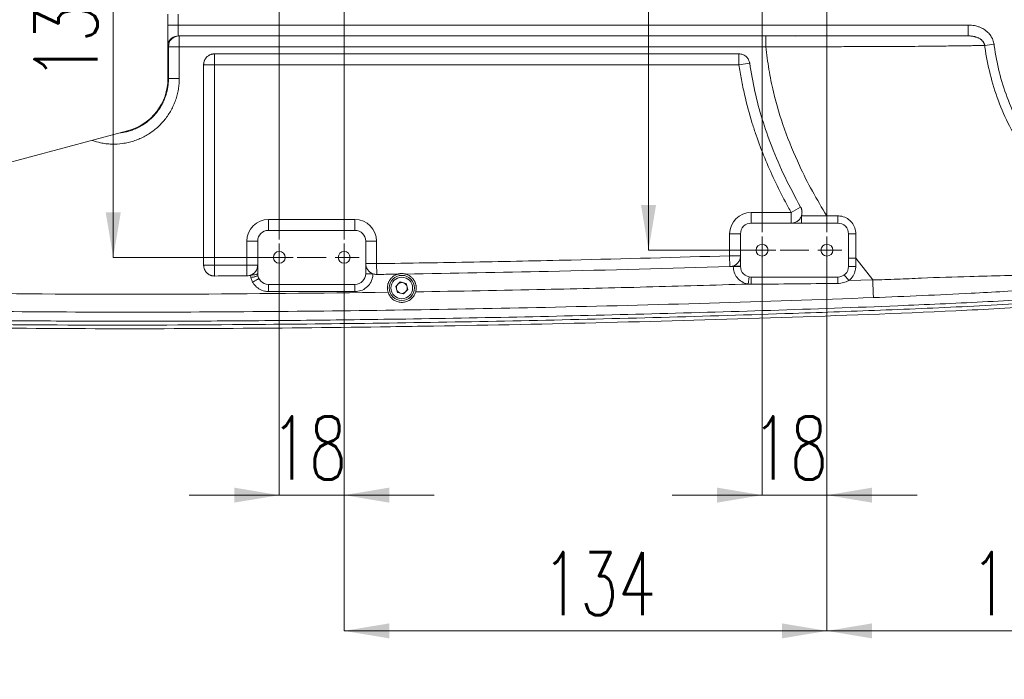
# Model space of a CAD drawing. Header units: millimetres. Extents: x 0 to 595, y 0 to 420.
# Tile 13 of 16: x 318 to 373, y 297 to 333. Entities that reach past the tile are written whole.
import ezdxf

# ---------------------------------------------------------------- set-up
doc = ezdxf.new("R2010")
doc.units = ezdxf.units.MM
doc.layers.get('0').update_dxf_attribs({"lineweight": 18})
doc.layers.add('10', color=7, linetype='Continuous', lineweight=18)
doc.styles.add('SLDTEXTSTYLE2', font='txt.shx', dxfattribs={"width": 0.7})
doc.dimstyles.new('SLDDIMSTYLE0', dxfattribs={"dimtxt": 3.5, "dimasz": 2.5, "dimexe": 0, "dimexo": 0.0625, "dimgap": 0.875, "dimtad": 1, "dimlfac": 5, "dimrnd": 1e-09, "dimzin": 12, "dimdsep": 46, "dimtxsty": 'SLDTEXTSTYLE2', "dimcen": 0.09, "dimdle": 5, "dimadec": 0, "dimazin": 3, "dimtfac": 1, "dimtofl": 0, "dimtmove": 0, "dimatfit": 3, "dimfxl": 0, "dimfrac": 2, "dimtolj": 1, "dimarcsym": 0})
doc.dimstyles.new('SLDDIMSTYLE1', dxfattribs={"dimtxt": 3.5, "dimasz": 2.5, "dimexe": 0, "dimexo": 0.0625, "dimgap": 0.875, "dimtad": 1, "dimlfac": 5, "dimrnd": 1e-09, "dimzin": 12, "dimdsep": 46, "dimtxsty": 'SLDTEXTSTYLE2', "dimcen": 0.09, "dimdle": 5, "dimadec": 0, "dimazin": 3, "dimtfac": 1, "dimtmove": 0, "dimatfit": 0, "dimfxl": 0, "dimfrac": 2, "dimtolj": 1, "dimarcsym": 0})

# ---------------------------------------------------------------- blocks, each defined once
blk = doc.blocks.new('*X18')
at = {"layer": '10', "linetype": 'Continuous'}
for points in [[(363.282, 299.273), (365.782, 298.856), (365.782, 299.689)], [(385.682, 299.273), (383.182, 298.856), (383.182, 299.689)]]:
    blk.add_hatch(color=0, dxfattribs=at).paths.add_polyline_path(points, flags=0)
at = {"layer": '10', "color": 0, "linetype": 'Continuous'}
for p, q in [((363.282, 321.185), (363.282, 299.273)), ((385.682, 299.273), (363.282, 299.273)), ((385.682, 296.645), (385.682, 299.273))]:
    blk.add_line(p, q, dxfattribs=at)
at = {"layer": '10', "color": 0, "insert": (374.415, 301.898), "char_height": 3.5, "width": 7.35, "attachment_point": 5, "style": 'SLDTEXTSTYLE2'}
blk.add_mtext('112', dxfattribs=at)
blk = doc.blocks.new('*X21')
at = {"layer": '10', "linetype": 'Continuous'}
for points in [[(359.682, 306.811), (357.182, 306.395), (357.182, 307.228)], [(363.282, 306.811), (365.782, 306.395), (365.782, 307.228)]]:
    blk.add_hatch(color=0, dxfattribs=at).paths.add_polyline_path(points, flags=0)
at = {"layer": '10', "color": 0, "linetype": 'Continuous'}
for p, q in [((359.682, 321.185), (359.682, 306.811)), ((363.282, 321.185), (363.282, 306.811)), ((368.282, 306.811), (354.682, 306.811))]:
    blk.add_line(p, q, dxfattribs=at)
at = {"layer": '10', "color": 0, "insert": (361.234, 309.436), "char_height": 3.5, "width": 7, "attachment_point": 5, "style": 'SLDTEXTSTYLE2'}
blk.add_mtext('18', dxfattribs=at)
blk = doc.blocks.new('*X22')
at = {"layer": '10', "linetype": 'Continuous'}
for points in [[(336.482, 299.273), (338.982, 298.856), (338.982, 299.689)], [(363.282, 299.273), (360.782, 298.856), (360.782, 299.689)]]:
    blk.add_hatch(color=0, dxfattribs=at).paths.add_polyline_path(points, flags=0)
at = {"layer": '10', "color": 0, "linetype": 'Continuous'}
for p, q in [((363.282, 321.185), (363.282, 299.273)), ((336.482, 320.785), (336.482, 299.273)), ((363.282, 299.273), (336.482, 299.273))]:
    blk.add_line(p, q, dxfattribs=at)
at = {"layer": '10', "color": 0, "insert": (350.634, 301.898), "char_height": 3.5, "width": 8.05, "attachment_point": 5, "style": 'SLDTEXTSTYLE2'}
blk.add_mtext('134', dxfattribs=at)
blk = doc.blocks.new('*X23')
at = {"layer": '10', "linetype": 'Continuous'}
for points in [[(332.882, 306.811), (330.382, 307.228), (330.382, 306.395)], [(336.482, 306.811), (338.982, 307.228), (338.982, 306.395)]]:
    blk.add_hatch(color=0, dxfattribs=at).paths.add_polyline_path(points, flags=0)
at = {"layer": '10', "color": 0, "linetype": 'Continuous'}
for p, q in [((332.882, 320.785), (332.882, 306.811)), ((336.482, 320.785), (336.482, 306.811)), ((327.882, 306.811), (341.482, 306.811))]:
    blk.add_line(p, q, dxfattribs=at)
at = {"layer": '10', "color": 0, "insert": (334.531, 309.436), "char_height": 3.5, "width": 7, "attachment_point": 5, "style": 'SLDTEXTSTYLE2'}
blk.add_mtext('18', dxfattribs=at)
blk = doc.blocks.new('*X24')
at = {"layer": '10', "linetype": 'Continuous'}
for points in [[(353.378, 346.618), (353.795, 344.118), (352.962, 344.118)], [(353.378, 320.418), (353.795, 322.918), (352.962, 322.918)]]:
    blk.add_hatch(color=0, dxfattribs=at).paths.add_polyline_path(points, flags=0)
at = {"layer": '10', "color": 0, "linetype": 'Continuous'}
for p, q in [((353.378, 346.618), (353.378, 320.418)), ((360.449, 346.618), (353.378, 346.618)), ((360.449, 320.418), (353.378, 320.418))]:
    blk.add_line(p, q, dxfattribs=at)
at = {"layer": '10', "color": 0, "insert": (350.753, 338.504), "char_height": 3.5, "width": 7, "attachment_point": 5, "rotation": 90, "style": 'SLDTEXTSTYLE2'}
blk.add_mtext('131', dxfattribs=at)
blk = doc.blocks.new('*X25')
at = {"layer": '10', "linetype": 'Continuous'}
for points in [[(323.663, 347.018), (324.08, 344.518), (323.247, 344.518)], [(323.663, 320.018), (324.08, 322.518), (323.247, 322.518)]]:
    blk.add_hatch(color=0, dxfattribs=at).paths.add_polyline_path(points, flags=0)
at = {"layer": '10', "color": 0, "linetype": 'Continuous'}
for p, q in [((323.663, 347.018), (323.663, 320.018)), ((333.649, 347.018), (323.663, 347.018)), ((333.649, 320.018), (323.663, 320.018))]:
    blk.add_line(p, q, dxfattribs=at)
at = {"layer": '10', "color": 0, "insert": (321.038, 333.011), "char_height": 3.5, "width": 7.7, "attachment_point": 5, "rotation": 90, "style": 'SLDTEXTSTYLE2'}
blk.add_mtext('135', dxfattribs=at)
blk = doc.blocks.new('SW_CENTERMARKSYMBOL_0')
at = {"layer": '10', "color": 0}
for p, q in [((-62.769, 7.851), (-62.769, -17.149)), ((-59.169, 7.851), (-59.169, -17.149)), ((-35.969, 7.451), (-35.969, -16.749)), ((-32.369, 7.451), (-32.369, -16.749)), ((-35.969, -17.749), (-35.969, -17.249)), ((-32.369, -17.749), (-32.369, -17.249)), ((-62.769, -18.149), (-62.769, -17.649)), ((-59.169, -18.149), (-59.169, -17.649)), ((-36.469, -17.749), (-36.799, -17.749)), ((-35.969, -17.749), (-36.469, -17.749)), ((-35.969, -17.749), (-35.469, -17.749)), ((-35.969, -17.749), (-35.969, -18.249)), ((-34.969, -17.749), (-33.369, -17.749)), ((-32.369, -17.749), (-32.869, -17.749)), ((-32.369, -17.749), (-31.869, -17.749)), ((-32.369, -17.749), (-32.369, -18.249)), ((-31.869, -17.749), (-31.539, -17.749)), ((-63.269, -18.149), (-63.599, -18.149)), ((-62.769, -18.149), (-63.269, -18.149)), ((-62.769, -18.149), (-62.269, -18.149)), ((-62.769, -18.149), (-62.769, -18.649)), ((-61.769, -18.149), (-60.169, -18.149)), ((-59.169, -18.149), (-59.669, -18.149)), ((-59.169, -18.149), (-58.669, -18.149)), ((-59.169, -18.149), (-59.169, -18.649)), ((-58.669, -18.149), (-58.339, -18.149)), ((-35.969, -18.249), (-35.969, -18.579)), ((-32.369, -18.249), (-32.369, -18.579)), ((-62.769, -18.649), (-62.769, -18.979)), ((-59.169, -18.649), (-59.169, -18.979))]:
    blk.add_line(p, q, dxfattribs=at)

msp = doc.modelspace()

# ---------------------------------------------------------------- linework, layer by layer
at = {"color": 7, "linetype": 'Continuous', "lineweight": 15}
for p, q in [((326.7014, 329.9547), (326.7014, 333.5178)), ((327.2596, 333.5178), (327.2596, 332.9178)), ((327.2596, 332.9178), (371.1253, 332.9178)), ((371.1253, 332.9178), (371.1253, 332.3178)), ((371.1253, 332.3178), (327.2805, 332.3178)), ((327.3294, 332.3178), (327.3294, 331.7178)), ((359.8901, 332.3178), (359.8901, 331.7178)), ((372.5569, 331.8496), (372.0431, 331.7837)), ((326.7295, 329.9547), (326.7295, 331.7178)), ((327.3294, 331.7178), (326.7295, 331.7178)), ((327.3294, 331.7178), (327.3294, 329.9547)), ((359.8903, 331.7178), (327.3294, 331.7178)), ((329.2817, 331.3178), (358.4002, 331.3178)), ((329.2817, 330.7178), (329.2817, 331.3178)), ((358.4002, 330.7178), (358.4002, 331.3178)), ((328.6817, 319.5822), (328.6817, 330.7178)), ((328.6817, 330.7178), (329.2817, 330.7178)), ((329.2817, 330.7178), (329.2817, 319.5822)), ((358.4002, 330.7178), (329.2817, 330.7178)), ((358.4002, 330.7178), (358.9941, 330.8027)), ((327.3294, 329.9547), (326.7295, 329.9547)), ((299.2145, 320.293), (324.461, 327.0373)), ((359.0817, 322.5178), (359.0817, 321.9178)), ((359.0817, 322.5178), (361.2978, 322.5178)), ((361.2978, 322.5178), (361.82, 322.8133)), ((361.2978, 322.5178), (361.2978, 321.9178)), ((332.2817, 321.5178), (332.2817, 322.1178)), ((332.2817, 322.1178), (337.0817, 322.1178)), ((337.0817, 321.5178), (337.0817, 322.1178)), ((361.8635, 322.3178), (363.2766, 322.3178)), ((361.8635, 322.3178), (361.8635, 321.9178)), ((363.2765, 322.3178), (363.2765, 321.9178)), ((337.0817, 321.5178), (332.2817, 321.5178)), ((363.8817, 321.9178), (359.0817, 321.9178)), ((331.0817, 319.5932), (331.0817, 320.9178)), ((331.6817, 320.9178), (331.0817, 320.9178)), ((331.6817, 320.9178), (331.6817, 319.1178)), ((337.6817, 319.1178), (337.6817, 320.9178)), ((337.6817, 320.9178), (338.2817, 320.9178)), ((338.2817, 320.9178), (338.2817, 319.6689)), ((357.8817, 321.3178), (358.4817, 321.3178)), ((357.8817, 320.103), (357.8817, 321.3178)), ((358.4817, 321.3178), (358.4817, 319.5178)), ((364.4817, 319.5178), (364.4817, 321.3178)), ((357.8817, 320.103), (358.4817, 320.103)), ((357.8817, 320.103), (357.9, 319.5033)), ((364.8817, 319.9766), (365.8237, 318.7747)), ((364.8817, 319.9766), (364.8817, 319.5178)), ((328.6817, 319.5822), (329.2817, 319.5822)), ((329.2817, 319.5822), (331.0817, 319.5932)), ((329.2848, 318.9822), (329.2817, 319.5822)), ((331.0859, 318.9932), (331.0817, 319.5932)), ((331.6817, 319.5932), (331.0817, 319.5932)), ((337.6817, 319.6689), (338.2817, 319.6689)), ((338.2817, 319.6689), (338.29, 319.0689)), ((358.4817, 319.5373), (358.0817, 319.5373)), ((358.0817, 319.5178), (358.0817, 319.5373)), ((358.4817, 319.5178), (358.0817, 319.5178)), ((364.8817, 319.5178), (364.4817, 319.5178)), ((331.2959, 319.0328), (331.2856, 319.0289)), ((331.307, 318.8943), (331.2856, 319.0289)), ((331.3143, 319.0401), (331.2959, 319.0328)), ((331.3991, 318.6477), (331.307, 318.8943)), ((338.0816, 319.1032), (337.6816, 319.109)), ((338.0816, 319.1032), (338.077, 319.1049)), ((358.9732, 318.9277), (358.9009, 318.5343)), ((359.0817, 318.9178), (363.8817, 318.9178)), ((364.247, 319.0418), (364.4905, 318.7245)), ((364.4905, 318.7245), (365.8237, 318.7747)), ((332.2817, 318.5178), (337.0817, 318.5178)), ((332.2817, 318.5178), (332.2817, 318.1178)), ((337.0817, 318.1178), (332.2817, 318.1178)), ((337.0817, 318.1178), (337.0817, 318.5178)), ((339.3463, 318.4044), (339.589, 318.6516)), ((339.439, 318.0706), (339.3463, 318.4044)), ((339.589, 318.6516), (339.9244, 318.5649)), ((340.0171, 318.2312), (339.7744, 317.984)), ((339.9244, 318.5649), (340.0171, 318.2312)), ((359.0815, 318.5241), (358.9009, 318.5343)), ((339.7744, 317.984), (339.439, 318.0706))]:
    msp.add_line(p, q, dxfattribs=at)
at = {"color": 8, "linetype": 'Continuous', "lineweight": 15}
for p, q in [((327.2596, 332.9178), (326.7014, 332.9178)), ((326.7295, 331.7178), (326.7014, 331.7178)), ((326.7014, 329.9547), (326.7295, 329.9547))]:
    msp.add_line(p, q, dxfattribs=at)
at = {"color": 7, "linetype": 'Continuous', "lineweight": 15}
msp.add_lwpolyline([(361.4504, 332.3178), (361.4636, 332.3116), (361.5317, 332.2981)], dxfattribs=at)
for centre, radius in [((332.8817, 320.0178), 0.33), ((336.4817, 320.0178), 0.33), ((359.6817, 320.4178), 0.33), ((363.2817, 320.4178), 0.33), ((339.6817, 318.3178), 0.7), ((339.6817, 318.3178), 0.6)]:
    msp.add_circle(centre, radius, dxfattribs=at)
at = {"color": 8, "linetype": 'Continuous', "lineweight": 15}
msp.add_arc((327.2806, 331.7178), 0.5999, 90.00355, 164.88654, dxfattribs=at)
at = {"color": 7, "linetype": 'Continuous', "lineweight": 15}
for centre, radius, start, end in [((327.3295, 331.7178), 0.6, 90.00436, 180.00436), ((323.6817, 329.9547), 3.0197, 284.95665, 360), ((359.0817, 321.3178), 1.2, 90, 180), ((332.2817, 320.9178), 1.2, 90, 180), ((337.0817, 320.9178), 1.2, 0, 90), ((356.8177, 322.2199), 7.0705, 357.55139, 0.82208), ((332.2817, 320.9178), 0.6, 90, 180), ((337.0817, 320.9178), 0.6, 0, 90), ((359.0817, 321.3178), 0.6, 90, 180), ((363.8817, 321.3178), 0.6, 0, 90), ((364.785, 311.5438), 9.7787, 89.40035, 91.77738), ((359.0817, 319.5178), 0.6, 180, 270), ((363.8817, 319.5178), 0.6, 270, 0), ((332.2817, 319.1178), 0.6, 180, 270), ((337.0817, 319.1178), 0.6, 270, 0), ((337.979, 322.1587), 3.0554, 264.41517, 271.83726), ((555.3055, 318.6215), 196.2241, 179.91349, 180.028439), ((381.0582, 318.6499), 17.1786, 179.10647, 180.26506), ((339.6817, 318.3178), 0.3, 135.52035, 195.52035), ((339.6817, 318.3178), 0.3, 195.52035, 255.52035), ((339.6817, 318.3178), 0.3, 75.52035, 135.52035), ((339.6817, 318.3178), 0.3, 15.52035, 75.52035), ((339.6817, 318.3178), 0.3, 315.52035, 15.52035), ((339.6817, 318.3178), 0.3, 255.52035, 315.52035)]:
    msp.add_arc(centre, radius, start, end, dxfattribs=at)
msp.add_ellipse((327.2805, 332.9178), major_axis=(0, 0.6), ratio=0.0349101, start_param=1.5707963, end_param=3.1415927, dxfattribs=at)
for points, knots in [([(371.1253, 332.9178), (371.1634, 332.9171), (371.3032, 332.9145), (371.4853, 332.8869), (371.645, 332.8421), (371.7562, 332.8035), (371.8655, 332.7565), (371.9862, 332.6899), (372.0725, 332.6315), (372.1351, 332.5828), (372.1949, 332.5318), (372.2652, 332.4629), (372.342, 332.3717), (372.3986, 332.2886), (372.4385, 332.2187), (372.4778, 332.1404), (372.5186, 332.0356), (372.5455, 331.9288), (372.5544, 331.8669), (372.5569, 331.8496)], [0, 0, 0, 0, 881.3415457, 3230.9780114, 4226.4517967, 4711.5123811, 5948.5899232, 6971.5602008, 7891.2618148, 8353.8297924, 8802.9347773, 9707.2159425, 10624.3842002, 11555.2094401, 12024.5932921, 12485.0506492, 13577.2667419, 14615.8937372, 15021.3372952, 15021.3372952, 15021.3372952, 15021.3372952]), ([(372.0431, 331.7837), (371.8941, 331.7819), (371.6696, 331.7793), (371.3118, 331.7745), (371.0542, 331.771), (370.7466, 331.7668), (370.3807, 331.7618), (369.8242, 331.7544), (369.2728, 331.7478), (368.6213, 331.741), (367.9609, 331.7351), (367.2807, 331.7304), (366.5859, 331.7266), (365.8889, 331.7235), (365.0529, 331.7209), (364.1388, 331.7189), (363.1399, 331.7177), (361.696, 331.717), (360.6126, 331.7175), (359.8901, 331.7178)], [0, 0, 0, 0, 932.5567939, 1405.5084703, 1880.5982024, 2194.4165736, 2825.2369963, 3466.7320622, 4445.8235521, 4906.8244568, 5834.0838315, 6774.4985712, 7249.503322, 8202.4797236, 9131.1123728, 10060.9437188, 11267.7741234, 12475.2888021, 14892.0593252, 14892.0593252, 14892.0593252, 14892.0593252]), ([(371.1253, 332.3178), (371.1583, 332.3172), (371.2245, 332.3162), (371.3241, 332.3069), (371.4071, 332.2937), (371.4732, 332.2791), (371.5288, 332.2645), (371.5897, 332.245), (371.6558, 332.219), (371.7206, 332.1878), (371.7753, 332.1556), (371.8202, 332.1245), (371.856, 332.0962), (371.8903, 332.0653), (371.9208, 332.0333), (371.9477, 332.0008), (371.9704, 331.969), (371.9903, 331.9361), (372.0075, 331.9023), (372.0221, 331.8667), (372.0349, 331.8272), (372.0402, 331.799), (372.0431, 331.7837)], [0, 0, 0, 0, 1545.1020546, 3095.3793533, 4664.7988088, 5453.2250028, 6242.8572058, 7326.4768654, 8414.3999433, 9518.3504339, 10629.2894674, 11316.0797135, 12005.374166, 12703.5569669, 13405.3728877, 14000.6960156, 14599.0764362, 15156.276944, 15716.7157359, 16288.318743, 16864.2481307, 17553.0950503, 17553.0950503, 17553.0950503, 17553.0950503]), ([(385.1239, 319.8127), (384.8852, 319.8245), (384.1353, 319.8614), (382.8814, 320.0501), (381.3918, 320.441), (379.9531, 320.9987), (378.5864, 321.719), (377.3068, 322.5881), (376.1322, 323.5932), (375.0816, 324.7258), (374.1636, 325.9666), (373.3896, 327.2995), (372.7738, 328.7098), (372.3182, 330.1768), (372.1169, 331.2145), (372.0471, 331.7522), (372.0431, 331.7837)], [0, 0, 0, 0, 458.7746931, 1441.5850555, 2427.6328937, 3410.5264788, 4397.3796524, 5387.4087959, 6374.287831, 7359.06101, 8346.9665798, 9331.753517, 10311.9519253, 11295.2318231, 12275.4262922, 12336.2817108, 12336.2817108, 12336.2817108, 12336.2817108]), ([(372.5569, 331.8496), (372.5609, 331.8193), (372.6284, 331.3021), (372.8231, 330.3041), (373.2633, 328.8934), (373.8577, 327.5379), (374.6043, 326.2574), (375.489, 325.0659), (376.501, 323.9793), (377.6317, 323.0161), (378.863, 322.1845), (380.1771, 321.4971), (381.5593, 320.9673), (382.9891, 320.5988), (384.1919, 320.4243), (384.9107, 320.3932), (385.1392, 320.3834)], [0, 0, 0, 0, 60.8782722, 1041.2934329, 2024.8187761, 3005.2546913, 3989.7677806, 4977.4030903, 5961.8932304, 6947.5058891, 7936.2775827, 8921.8392175, 9901.5933698, 10884.523666, 11864.1765533, 12320.6677198, 12320.6677198, 12320.6677198, 12320.6677198]), ([(328.6817, 330.7178), (328.6821, 330.7344), (328.6829, 330.7676), (328.6894, 330.8176), (328.6999, 330.8674), (328.7146, 330.9161), (328.7396, 330.9788), (328.7724, 331.0381), (328.8122, 331.0926), (328.8565, 331.1435), (328.9071, 331.1886), (328.9627, 331.2268), (329.0066, 331.2518), (329.0523, 331.273), (329.1002, 331.2904), (329.1438, 331.3023), (329.1932, 331.3119), (329.2373, 331.317), (329.2705, 331.3176), (329.2817, 331.3178)], [0, 0, 0, 0, 738.4802053, 1482.087807, 2241.866933, 3007.2340197, 3745.7142251, 5247.7649007, 6013.1319874, 6751.6121928, 8253.6628684, 9019.0299551, 9757.5101605, 10501.1177621, 11260.8968882, 12026.2639749, 12515.7769662, 13501.938265, 13999.0197342, 13999.0197342, 13999.0197342, 13999.0197342]), ([(358.4002, 331.3178), (358.4676, 331.3112), (358.6025, 331.2979), (358.7822, 331.1944), (358.9183, 331.0422), (358.9777, 330.9002), (358.9915, 330.8183), (358.9941, 330.8027)], [0, 0, 0, 0, 1102.9504059, 2205.9008118, 3308.8512176, 4411.8016235, 4672.4912358, 4672.4912358, 4672.4912358, 4672.4912358]), ([(359.8901, 331.7178), (359.9407, 331.2971), (360.0417, 330.4558), (360.3624, 328.9164), (360.895, 327.1191), (361.6524, 325.2868), (362.4556, 323.6876), (363.0029, 322.7744), (363.2765, 322.3178)], [0, 0, 0, 0, 688.5003929, 1377.0252887, 2553.6083906, 3730.3097175, 4595.4008544, 5460.5251034, 5460.5251034, 5460.5251034, 5460.5251034]), ([(361.2978, 322.5178), (361.1892, 322.713), (360.8627, 323.2995), (360.3591, 324.3016), (359.8133, 325.5364), (359.4156, 326.5931), (359.0319, 327.7674), (358.7568, 328.795), (358.529, 329.888), (358.4432, 330.4409), (358.4002, 330.7178)], [0, 0, 0, 0, 544.1602759, 1634.6160506, 2730.0417433, 3830.7931192, 4382.6279079, 5738.4830237, 6418.6181926, 7100.916171, 7100.916171, 7100.916171, 7100.916171]), ([(358.9941, 330.8027), (359.0821, 330.276), (359.258, 329.2236), (359.6769, 327.6798), (360.2308, 326.0862), (360.9324, 324.4535), (361.5245, 323.3593), (361.82, 322.8133)], [0, 0, 0, 0, 871.4981292, 1741.5349097, 2608.0170828, 3625.4444497, 4638.942584, 4638.942584, 4638.942584, 4638.942584]), ([(361.82, 322.8133), (361.8278, 322.7987), (361.8435, 322.7693), (361.8625, 322.7227), (361.8779, 322.6741), (361.889, 322.6245), (361.8958, 322.5745), (361.8985, 322.5242), (361.8969, 322.4733), (361.8908, 322.4215), (361.8802, 322.3692), (361.8691, 322.335), (361.8635, 322.3178)], [0, 0, 0, 0, 851.4416831, 1708.7950736, 2584.7936625, 3467.2349734, 4318.6766564, 5176.0300469, 6052.0286359, 6934.4699467, 7855.8553817, 8784.7480888, 8784.7480888, 8784.7480888, 8784.7480888]), ([(361.8635, 322.3178), (361.8516, 322.2886), (361.8143, 322.1972), (361.7079, 322.0647), (361.5356, 321.9545), (361.3896, 321.9196), (361.3101, 321.918), (361.2978, 321.9178)], [0, 0, 0, 0, 595.9098735, 1869.0384758, 3142.1670782, 4415.2956806, 4648.5460191, 4648.5460191, 4648.5460191, 4648.5460191]), ([(363.2765, 322.3178), (363.2765, 322.3178), (363.3782, 322.322), (363.582, 322.3218), (363.7856, 322.3215), (363.8874, 322.3213)], [0, 0, 0, 0, 0.0589139, 1500.7224273, 3002.2300501, 3002.2300501, 3002.2300501, 3002.2300501]), ([(363.8874, 322.3213), (363.9612, 322.3164), (364.1471, 322.3042), (364.4283, 322.1846), (364.6821, 321.9587), (364.8544, 321.6591), (364.8764, 321.4343), (364.8873, 321.322)], [0, 0, 0, 0, 660.2706416, 1662.976994, 2665.1001181, 3667.0384679, 4669.2962557, 4669.2962557, 4669.2962557, 4669.2962557]), ([(283.385, 321.3605), (283.6831, 321.0906), (284.3331, 320.5019), (285.4935, 319.7964), (286.775, 319.1719), (288.1729, 318.6365), (289.6709, 318.1824), (291.2635, 317.8148), (293.1505, 317.4731), (295.3015, 317.1789), (297.778, 316.9387), (300.2943, 316.7645), (305.2619, 316.5238), (312.6206, 316.3141), (322.369, 316.2346), (333.7496, 316.2904), (346.7611, 316.4746), (358.2468, 316.7929), (366.5767, 317.0879), (371.754, 317.3141), (376.9293, 317.6092), (381.1353, 317.9685), (384.3686, 318.3491), (386.3876, 318.643), (388.1521, 318.9424), (389.6575, 319.26), (391.097, 319.6666), (392.4529, 320.1858), (393.7249, 320.7944), (394.515, 321.3015), (394.9096, 321.5547)], [0, 0, 0, 0, 223.3390699, 486.9916873, 751.7071746, 1016.1239032, 1318.8005616, 1621.9167195, 1924.9345959, 2385.4911162, 2829.376964, 3309.0116788, 3788.6744611, 5596.3615967, 7404.3446149, 9212.3087925, 11928.1867862, 14644.0680195, 15604.8324212, 16565.582864, 17527.2492701, 18488.7733185, 18913.5975215, 19338.3999552, 19623.7844183, 19909.1870042, 20194.0976629, 20454.9295997, 20716.224712, 20976.8437767, 20976.8437767, 20976.8437767, 20976.8437767]), ([(283.533, 321.5068), (283.8224, 321.2433), (284.4016, 320.7161), (285.4071, 320.1025), (286.6221, 319.4712), (288.0759, 318.8813), (289.7635, 318.3707), (291.4831, 317.982), (293.2194, 317.6771), (294.9658, 317.436), (297.8872, 317.1209), (301.9949, 316.8681), (307.2807, 316.6833), (312.5689, 316.5613), (317.8581, 316.4936), (323.1477, 316.4668), (328.4374, 316.4748), (333.7269, 316.5124), (341.9547, 316.6122), (353.1195, 316.8437), (364.0855, 317.1877), (371.9145, 317.531), (376.6082, 317.8033), (380.9046, 318.1512), (384.7961, 318.6057), (387.7011, 319.0515), (389.9988, 319.5509), (391.6791, 320.0854), (393.2996, 320.7887), (394.2945, 321.4138), (394.7919, 321.7263)], [0, 0, 0, 0, 217.0981401, 434.4365076, 651.9624995, 978.2340614, 1304.6297771, 1631.089509, 1957.6409404, 2284.2606754, 2610.8893228, 3590.7998996, 4570.8746027, 5550.9732845, 6531.0818219, 7511.1943081, 8491.3257708, 9471.4522238, 10451.5774808, 13065.2297441, 15678.8825088, 16550.0711973, 17421.2401065, 18292.320307, 18945.6447267, 19598.8263943, 19925.2625625, 20251.533112, 20577.7261122, 20903.8475859, 20903.8475859, 20903.8475859, 20903.8475859]), ([(395.0273, 321.383), (394.7547, 321.2047), (394.1357, 320.7998), (393.11, 320.2628), (391.9593, 319.761), (390.7602, 319.3487), (389.1716, 318.9245), (387.1893, 318.557), (384.0402, 318.0807), (380.0624, 317.6511), (375.2629, 317.2981), (368.8222, 316.9596), (360.751, 316.6659), (351.0852, 316.3872), (343.8503, 316.2386), (336.9397, 316.1314), (330.3151, 316.0603), (321.575, 316.0443), (312.8264, 316.1267), (305.5343, 316.309), (300.4298, 316.5418), (297.5149, 316.7541), (295.231, 316.9789), (292.8536, 317.3029), (290.7964, 317.694), (289.1632, 318.1138), (287.9407, 318.5013), (286.7381, 318.9713), (285.6632, 319.4885), (284.7282, 320.0238), (283.9322, 320.566), (283.4687, 320.9982), (283.237, 321.2141)], [0, 0, 0, 0, 202.7230983, 460.4304509, 719.7846267, 983.8319733, 1249.2177277, 1743.039512, 2238.1756653, 3232.4833437, 4233.361244, 5234.7910769, 7248.5635997, 9262.6024352, 11256.3137914, 11754.7424624, 13566.4387257, 15381.741771, 17197.2677701, 19014.434434, 19923.8036354, 20378.8918616, 20834.2522343, 21352.6979187, 21872.5881575, 22137.1051597, 22402.368865, 22670.7119775, 22940.5196305, 23144.2742662, 23341.4349915, 23538.4024427, 23538.4024427, 23538.4024427, 23538.4024427]), ([(364.8873, 321.322), (364.8869, 321.0553), (364.8863, 320.6069), (364.8887, 320.1583), (364.8817, 319.9766), (364.8817, 319.9766)], [0, 0, 0, 0, 1278.3500395, 2149.9318368, 2149.9509977, 2149.9509977, 2149.9509977, 2149.9509977]), ([(338.2817, 319.6689), (340.0826, 319.6965), (343.6846, 319.7519), (350.2182, 319.8867), (354.9502, 320.0203), (357.8817, 320.103)], [0, 0, 0, 0, 789.3204752, 1578.6572319, 2863.8204877, 2863.8204877, 2863.8204877, 2863.8204877]), ([(358.4817, 320.103), (358.4751, 320.0355), (358.4618, 319.9004), (358.3582, 319.7216), (358.2243, 319.5984), (358.122, 319.5546), (358.0817, 319.5373)], [0, 0, 0, 0, 1032.5556863, 2065.1113725, 3097.6670588, 3769.3338377, 3769.3338377, 3769.3338377, 3769.3338377]), ([(385.3518, 319.8043), (385.0433, 319.7139), (384.3925, 319.523), (383.2576, 319.2631), (381.8851, 319.0028), (380.3001, 318.7637), (378.5305, 318.5514), (376.7286, 318.3782), (374.9168, 318.2364), (373.1054, 318.1193), (370.0873, 317.9535), (367.6718, 317.8551), (365.8619, 317.7814)], [0, 0, 0, 0, 572.7321872, 1208.4772579, 1844.3961586, 2642.2637958, 3443.5069216, 4243.5477697, 5030.9539315, 5819.1247606, 6607.2348268, 8962.2314725, 8962.2314725, 8962.2314725, 8962.2314725]), ([(329.2848, 318.9822), (329.2682, 318.9825), (329.235, 318.9831), (329.185, 318.9894), (329.1351, 318.9996), (329.0864, 319.0141), (329.0235, 319.0388), (328.964, 319.0712), (328.9093, 319.1108), (328.8582, 319.1548), (328.8128, 319.2052), (328.7743, 319.2606), (328.7491, 319.3044), (328.7277, 319.3499), (328.71, 319.3977), (328.6979, 319.4416), (328.6878, 319.4916), (328.6825, 319.5367), (328.6819, 319.5708), (328.6817, 319.5822)], [0, 0, 0, 0, 723.4228909, 1451.8686326, 2196.1561678, 2945.9177274, 3669.3406184, 5140.7650848, 5890.5266444, 6613.9495353, 8085.3740017, 8835.1355613, 9558.5584522, 10287.0041939, 11031.2917291, 11781.0532887, 12271.6543989, 13260.3481507, 13758.8984762, 13758.8984762, 13758.8984762, 13758.8984762]), ([(331.6817, 319.5932), (331.6751, 319.5257), (331.6618, 319.3907), (331.5582, 319.2117), (331.433, 319.0969), (331.3433, 319.054), (331.3143, 319.0401)], [0, 0, 0, 0, 1036.0456088, 2072.0912175, 3108.1368263, 3602.7694498, 3602.7694498, 3602.7694498, 3602.7694498]), ([(338.077, 319.1049), (338.0201, 319.1316), (337.9019, 319.1871), (337.7687, 319.3383), (337.6929, 319.5074), (337.6849, 319.6218), (337.6817, 319.6689)], [0, 0, 0, 0, 931.1823688, 1935.0984253, 2939.0144819, 3640.5978122, 3640.5978122, 3640.5978122, 3640.5978122]), ([(357.9, 319.5033), (354.5371, 319.4084), (348.532, 319.2391), (342.5254, 319.137), (339.8826, 319.0921)], [0, 0, 0, 0, 1161.5692814, 2074.1772771, 2074.1772771, 2074.1772771, 2074.1772771]), ([(358.0817, 319.5373), (358.0591, 319.5301), (358.0001, 319.5111), (357.9382, 319.5063), (357.9, 319.5033)], [0, 0, 0, 0, 814.5058893, 2124.3988982, 2124.3988982, 2124.3988982, 2124.3988982]), ([(358.9009, 318.5343), (358.888, 318.5368), (358.7652, 318.561), (358.5409, 318.6539), (358.2873, 318.881), (358.1148, 319.1805), (358.0927, 319.4053), (358.0817, 319.5178)], [0, 0, 0, 0, 131.6093151, 1249.9895235, 2368.369732, 3486.7499404, 4605.1301488, 4605.1301488, 4605.1301488, 4605.1301488]), ([(364.8817, 319.5178), (364.8768, 319.444), (364.8646, 319.2582), (364.7448, 318.9777), (364.5895, 318.8015), (364.4958, 318.7286), (364.4905, 318.7245)], [0, 0, 0, 0, 921.3518006, 2322.0188018, 3722.685803, 3806.6568862, 3806.6568862, 3806.6568862, 3806.6568862]), ([(331.0859, 318.9932), (330.7497, 318.9909), (330.1493, 318.9869), (329.549, 318.9836), (329.2848, 318.9822)], [0, 0, 0, 0, 1134.262415, 2025.471018, 2025.471018, 2025.471018, 2025.471018]), ([(331.2856, 319.0289), (331.2617, 319.0211), (331.197, 319), (331.1288, 318.9958), (331.0859, 318.9932)], [0, 0, 0, 0, 750.5632034, 2030.4057215, 2030.4057215, 2030.4057215, 2030.4057215]), ([(331.2959, 319.0328), (331.345, 319.0345), (331.4471, 319.0382), (331.5768, 319.0573), (331.6655, 319.0836), (331.6764, 319.1033), (331.6817, 319.1128)], [0, 0, 0, 0, 866.4456445, 1800.9713484, 2735.4997797, 3601.9514127, 3601.9514127, 3601.9514127, 3601.9514127]), ([(331.307, 318.8943), (331.3563, 318.9037), (331.4322, 318.9182), (331.5223, 318.9407), (331.5841, 318.9585), (331.6332, 318.9757), (331.6802, 318.9964), (331.6865, 319.0078), (331.6906, 319.0152)], [0, 0, 0, 0, 1230.1381131, 1894.2382472, 2573.8338489, 3255.4813519, 3925.172113, 5172.1009878, 5172.1009878, 5172.1009878, 5172.1009878]), ([(331.6817, 319.1178), (331.6767, 319.1085), (331.6662, 319.0891), (331.5825, 319.0638), (331.4598, 319.0455), (331.3617, 319.0419), (331.3143, 319.0401)], [0, 0, 0, 0, 868.8466207, 1801.578991, 2734.3113614, 3603.157982, 3603.157982, 3603.157982, 3603.157982]), ([(331.3991, 318.6477), (331.4435, 318.6714), (331.5118, 318.7077), (331.594, 318.7515), (331.6505, 318.7816), (331.6961, 318.8059), (331.7401, 318.8294), (331.7474, 318.8332), (331.7521, 318.8357)], [0, 0, 0, 0, 1238.3076629, 1904.9103793, 2585.6593617, 3266.4083442, 3933.0110606, 5171.3187235, 5171.3187235, 5171.3187235, 5171.3187235]), ([(338.0816, 319.1032), (338.0763, 319.0344), (338.0625, 318.8537), (337.9448, 318.5771), (337.7186, 318.3234), (337.419, 318.1509), (337.1941, 318.1288), (337.0817, 318.1178)], [0, 0, 0, 0, 590.9123531, 1552.3236395, 2513.7349259, 3475.1462123, 4436.5574988, 4436.5574988, 4436.5574988, 4436.5574988]), ([(338.29, 319.0689), (338.2223, 319.0738), (338.1512, 319.0789), (338.0847, 319.1021), (338.0816, 319.1032)], [0, 0, 0, 0, 1957.2406523, 2053.5938864, 2053.5938864, 2053.5938864, 2053.5938864]), ([(339.4575, 319.0857), (339.2395, 319.0825), (338.8504, 319.0768), (338.4612, 319.0713), (338.29, 319.0689)], [0, 0, 0, 0, 1150.9264334, 2055.2229933, 2055.2229933, 2055.2229933, 2055.2229933]), ([(339.4575, 319.0857), (339.4481, 319.0829), (339.4176, 319.0736), (339.367, 319.0543), (339.3064, 319.0254), (339.2478, 318.9911), (339.1925, 318.952), (339.141, 318.9086), (339.0934, 318.8613), (339.0494, 318.8095), (339.0101, 318.7543), (338.9759, 318.6964), (338.9466, 318.6359), (338.9223, 318.5725), (338.9035, 318.5074), (338.8904, 318.4414), (338.8828, 318.3747), (338.8808, 318.3068), (338.885, 318.234), (338.8962, 318.1571), (338.911, 318.1044), (338.9185, 318.078)], [0, 0, 0, 0, 358.7051084, 1169.6176548, 1986.1605079, 2820.4610366, 3660.8976099, 4471.8101563, 5288.3530093, 6122.653538, 6963.0901113, 7774.0026577, 8590.5455107, 9424.8460394, 10265.2826127, 11076.1951591, 11892.7380121, 12727.0385409, 13567.4751141, 14565.7056834, 15574.5057201, 15574.5057201, 15574.5057201, 15574.5057201]), ([(339.4575, 319.0857), (339.4595, 319.0863), (339.4637, 319.0876), (339.4948, 319.096), (339.5405, 319.1058), (339.6013, 319.1147), (339.6754, 319.1191), (339.7543, 319.1158), (339.8234, 319.1059), (339.868, 319.096), (339.8818, 319.0923), (339.8825, 319.0922), (339.8826, 319.0921)], [0, 0, 0, 0, 794.2760904, 1586.8173259, 2374.2677664, 3261.1830449, 4264.5088683, 5355.9593202, 6442.4240656, 7414.6105515, 8243.731955, 8426.7565314, 8426.7565314, 8426.7565314, 8426.7565314]), ([(340.4518, 318.1011), (340.4606, 318.1378), (340.4745, 318.1961), (340.4815, 318.278), (340.4822, 318.3451), (340.477, 318.4129), (340.4661, 318.4798), (340.4497, 318.545), (340.428, 318.6086), (340.4007, 318.6708), (340.3682, 318.7303), (340.3312, 318.7864), (340.2897, 318.8392), (340.2433, 318.8889), (340.193, 318.9343), (340.1394, 318.975), (340.0828, 319.0111), (340.0226, 319.0425), (339.9559, 319.0709), (339.9083, 319.0847), (339.8826, 319.0921)], [0, 0, 0, 0, 1316.2834668, 2086.6686163, 2862.4026835, 3655.006942, 4453.4405806, 5223.8257301, 5999.5597973, 6792.1640558, 7590.5976944, 8360.9828439, 9136.7169111, 9929.3211696, 10727.7548082, 11498.1399577, 12273.8740249, 13066.4782834, 13864.911922, 14796.2589701, 14796.2589701, 14796.2589701, 14796.2589701]), ([(364.4905, 318.7245), (364.4459, 318.702), (364.356, 318.6568), (364.2068, 318.6102), (364.0474, 318.5779), (363.9359, 318.5729), (363.8798, 318.5704)], [0, 0, 0, 0, 894.4079875, 1803.8147324, 2795.7862327, 3802.893095, 3802.893095, 3802.893095, 3802.893095]), ([(365.8238, 318.7747), (365.8238, 318.7747), (366.2739, 318.7705), (367.1744, 318.8006), (368.9731, 318.8887), (370.9603, 318.9462), (373.134, 319.0109), (374.4059, 319.0285), (375.0421, 319.0373)], [0, 0, 0, 0, 0.0060716, 684.0878696, 1368.4798141, 2736.9658514, 3704.9465109, 4673.6970987, 4673.6970987, 4673.6970987, 4673.6970987]), ([(307.2719, 318.1932), (308.7539, 318.1542), (311.7179, 318.0762), (318.4742, 317.9784), (327.5418, 317.946), (335.126, 318.034), (338.9185, 318.078)], [0, 0, 0, 0, 486.6026299, 973.2471174, 2217.9411386, 3462.8620297, 3462.8620297, 3462.8620297, 3462.8620297]), ([(332.2817, 318.1178), (332.2079, 318.1226), (332.022, 318.1348), (331.7423, 318.2551), (331.5213, 318.4458), (331.4311, 318.5948), (331.3991, 318.6477)], [0, 0, 0, 0, 737.7854824, 1859.3893893, 2980.9932962, 3599.2500667, 3599.2500667, 3599.2500667, 3599.2500667]), ([(340.4518, 318.1011), (342.8439, 318.143), (347.1152, 318.2179), (353.2649, 318.3662), (357.0222, 318.4782), (358.9009, 318.5343)], [0, 0, 0, 0, 1116.5781389, 1993.7403936, 2870.9223846, 2870.9223846, 2870.9223846, 2870.9223846]), ([(363.8798, 318.5704), (363.0841, 318.5623), (361.4847, 318.5461), (359.8853, 318.5315), (359.0815, 318.5241)], [0, 0, 0, 0, 1060.0463064, 2130.8894272, 2130.8894272, 2130.8894272, 2130.8894272]), ([(338.9185, 318.078), (338.9504, 318.0015), (339.0142, 317.8489), (339.1921, 317.6697), (339.4071, 317.5524), (339.6522, 317.5067), (339.8859, 317.533), (340.1048, 317.6251), (340.2985, 317.7855), (340.409, 317.9641), (340.4446, 318.0782), (340.4518, 318.1011)], [0, 0, 0, 0, 903.7536389, 1802.9792937, 2803.9048997, 3658.6632253, 4515.5601477, 5341.7269305, 6303.9906178, 7353.3302348, 7616.8777628, 7616.8777628, 7616.8777628, 7616.8777628])]:
    msp.add_open_spline(points, degree=3, knots=knots, dxfattribs=at)
at = {"color": 8, "linetype": 'Continuous', "lineweight": 15}
for points, knots in [([(327.3294, 329.9547), (327.327, 329.854), (327.3222, 329.6518), (327.2827, 329.3481), (327.2189, 329.0451), (327.129, 328.7493), (326.9774, 328.3681), (326.7781, 328.0073), (326.5357, 327.6762), (326.2664, 327.3667), (325.9589, 327.0921), (325.6207, 326.8599), (325.354, 326.7082), (325.0763, 326.5794), (324.7853, 326.4733), (324.4869, 326.3926), (324.0833, 326.3192), (323.6716, 326.2964), (323.2627, 326.3275), (322.9003, 326.3812), (322.6519, 326.463), (322.4993, 326.5133)], [0, 0, 0, 0, 671.1026552, 1346.8648927, 2037.3231951, 2732.859623, 3403.9622782, 4768.9686649, 5464.5050928, 6135.607748, 7500.6141347, 8196.1505626, 8867.2532178, 9543.0154553, 10233.4737576, 10929.0101855, 11600.1128408, 12965.1192274, 13660.6556553, 14331.7583106, 15399.7621194, 15399.7621194, 15399.7621194, 15399.7621194]), ([(324.0688, 326.9326), (324.077, 326.9333), (324.172, 326.9418), (324.3484, 326.9785), (324.5961, 327.0433), (324.8367, 327.1304), (325.0719, 327.2383), (325.2966, 327.3657), (325.5081, 327.5104), (325.7065, 327.6719), (325.8927, 327.8516), (326.0625, 328.0461), (326.2143, 328.2528), (326.348, 328.4708), (326.4642, 328.702), (326.5563, 328.9322), (326.6483, 329.2285), (326.7048, 329.5222), (326.7273, 329.7902), (326.7289, 329.9101), (326.7295, 329.9547)], [0, 0, 0, 0, 81.5497273, 951.1685087, 1790.23811, 2635.1335173, 3498.4031944, 4368.0219759, 5207.0915772, 6051.9869845, 6915.2566615, 7784.875443, 8623.9450443, 9468.8404516, 10332.1101287, 11201.7289101, 11938.1481162, 13422.9772121, 14172.5339064, 14617.8946422, 14617.8946422, 14617.8946422, 14617.8946422]), ([(365.8619, 317.7814), (362.8272, 317.6739), (356.7574, 317.4588), (345.4383, 317.1765), (334.5283, 317.0057), (324.029, 316.9637), (316.2905, 317.0055), (309.9333, 317.1163), (304.9584, 317.2675), (301.475, 317.4104), (298.2409, 317.6119), (295.2539, 317.8935), (292.771, 318.2507), (290.7953, 318.6457), (289.1689, 319.059), (287.7371, 319.5491), (286.5078, 320.0951), (285.5977, 320.5807), (284.8369, 321.0333), (284.4326, 321.3942), (284.2942, 321.5178)], [0, 0, 0, 0, 1467.5658685, 2935.2370862, 5471.9970317, 6740.6391966, 8009.3906486, 9211.8948983, 9813.2969699, 10414.7805819, 10896.7278364, 11379.1115484, 11864.4386155, 12108.1993449, 12352.5523646, 12675.0263094, 12838.1412025, 13001.9416276, 13173.9461123, 13263.5088033, 13263.5088033, 13263.5088033, 13263.5088033])]:
    msp.add_open_spline(points, degree=3, knots=knots, dxfattribs=at)
at = {"color": 7, "linetype": 'Continuous', "lineweight": 15}
for points in [[(364.8817, 319.9766), (364.8293, 319.9766), (364.7244, 319.9766), (364.5922, 319.9766), (364.4997, 319.9766), (364.4877, 319.9766), (364.4817, 319.9766)], [(365.8619, 317.7814), (365.8609, 317.8076), (365.8589, 317.8601), (365.8499, 318.0945), (365.8378, 318.4093), (365.8284, 318.6529), (365.8237, 318.7747)]]:
    msp.add_open_spline(points, degree=3, dxfattribs=at)

# ---------------------------------------------------------------- block references
at = {"layer": '10'}
msp.add_blockref('SW_CENTERMARKSYMBOL_0', (395.6511, 338.1666), dxfattribs=at)

# ---------------------------------------------------------------- dimensions: what is measured, and where the dimension line sits
for base, p1, p2, picture, middle in [((323.6635, 320.0178), (333.7117, 347.0178), (333.7117, 320.0178), '*X25', (321.0385, 333.0105)), ((353.3785, 320.4178), (360.5117, 346.6178), (360.5117, 320.4178), '*X24', (350.7535, 338.5036))]:
    dim = msp.add_linear_dim(base=base, p1=p1, p2=p2, angle=90, dimstyle='SLDDIMSTYLE0', override={"dimsah": 1, "dimtzin": 12}, dxfattribs=at)
    dim.commit()
    dim.dimension.update_dxf_attribs({"geometry": picture, "text_midpoint": middle, "dimtype": 160})
for base, p1, p2, dimstyle, picture, middle in [((336.4817, 306.8113), (332.8817, 320.8478), (336.4817, 320.8478), 'SLDDIMSTYLE1', '*X23', (334.5307, 309.4363)), ((336.4817, 299.2728), (363.2817, 321.2478), (336.4817, 320.8478), 'SLDDIMSTYLE0', '*X22', (350.6341, 301.8978)), ((359.6817, 306.8113), (363.2817, 321.2478), (359.6817, 321.2478), 'SLDDIMSTYLE1', '*X21', (361.2338, 309.4363)), ((363.2817, 299.2728), (385.6817, 296.5828), (363.2817, 321.2478), 'SLDDIMSTYLE0', '*X18', (374.4154, 301.8978))]:
    dim = msp.add_linear_dim(base=base, p1=p1, p2=p2, dimstyle=dimstyle, override={"dimsah": 1, "dimtzin": 12}, dxfattribs=at)
    dim.commit()
    dim.dimension.update_dxf_attribs({"geometry": picture, "text_midpoint": middle, "dimtype": 160})

doc.saveas('drawing.dxf')
